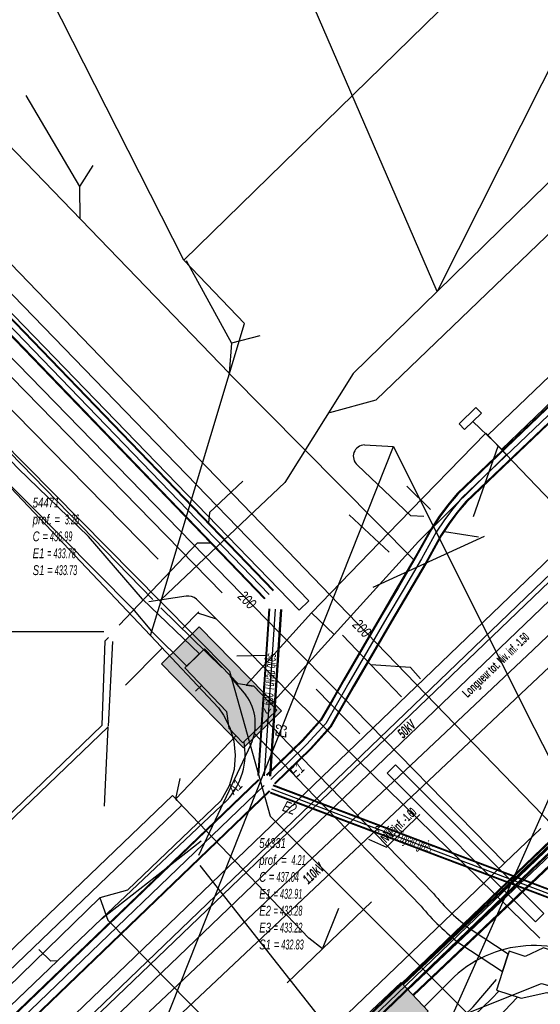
# Model space of a CAD drawing. Header units: metres. Extents: x 2695563 to 2696938, y 1260544 to 1262032.
# Tile 149 of 256: x 2696033 to 2696060, y 1261323 to 1261373. Entities that reach past the tile are written whole.
import ezdxf

# ---------------------------------------------------------------- set-up
doc = ezdxf.new("R2010")
doc.units = ezdxf.units.M
doc.header["$LTSCALE"] = 100
doc.linetypes.add('AUSGEZOGEN', pattern=[0])
for name, color, linetype in [('Eau portable_Cadastre des conduites_Conduite', 171, 'AUSGEZOGEN'), ('Eau potable_Cadastre des conduites_Conduite_Texte', 171, 'AUSGEZOGEN'), ('EU_Cadastre des conduites', 24, 'AUSGEZOGEN'), ('EU_Cadastre des conduites – Texte', 7, 'AUSGEZOGEN'), ('EU_Cadastre des conduites_Regard normalisé – Texte', 24, 'AUSGEZOGEN'), ('EU_Cadastre des conduites_Texte entrée-sortie', 24, 'AUSGEZOGEN'), ('Gaz_Cadastre des conduites_Conduite', 32, 'AUSGEZOGEN'), ('Gaz_Cadastre des conduites_Conduite_Texte', 32, 'AUSGEZOGEN'), ('Réseau électrique_Cadastre des conduite_Bord du tracé', 1, 'AUSGEZOGEN'), ('Réseau électrique_Cadastre des conduite_Ligne de repère', 1, 'AUSGEZOGEN'), ('Réseau électrique_Cadastre des conduite_Texte libre_Texte', 1, 'AUSGEZOGEN'), ('Réseau électrique_Cadastre des conduite_Tronçon de tracé', 1, 'AUSGEZOGEN'), ('Réseau électrique_Cadastre des conduite_Tronçon de tracé_Texte', 1, 'AUSGEZOGEN'), ('Réseau électrique_Cadastre des conduites_Ouvrage_Surface-Ligne-Point', 1, 'AUSGEZOGEN'), ('Réseau électrique_Point altimétrique_Texte', 7, 'AUSGEZOGEN'), ('TV_Cadastre des conduites_CONDUITE', 92, 'AUSGEZOGEN'), ('Télécommunications_SW_Cadastre des conduites_Bord du tracé', 94, 'AUSGEZOGEN'), ('Télécommunications_SW_Cadastre des conduites_Ouvrage', 94, 'AUSGEZOGEN')]:
    doc.layers.add(name, color=color, linetype=linetype)
doc.styles.add('ARIAL', font='arial.ttf')
doc.styles.add('ARIALNARROW', font='ARIALN.TTF')
pattern_1 = [(0, (2703955, 1269100), (4050, 4050), [4050, -4050]), (90, (2703955, 1269100), (-4050, 4050), [4050, -4050])]
pattern_2 = [(0, (2708005, 1273150), (6075, 6075), [6075, -6075]), (90, (2708005, 1273150), (-6075, 6075), [6075, -6075])]

# ---------------------------------------------------------------- blocks, each defined once
blk = doc.blocks.new('COMPLEXOBJECT_1606')
at = {"layer": 'Réseau électrique_Cadastre des conduite_Bord du tracé', "color": 1, "linetype": 'AUSGEZOGEN', "transparency": 33554687}
for points in [[(6053.296, 11328.537), (6047.418, 11334.606), (6044.757, 11337.378), (6044.108, 11336.755)], [(6044.108, 11336.755), (6046.77, 11333.981), (6052.661, 11327.9)], [(6054.647, 11325.99), (6056.82, 11324.559), (6057.112, 11325.445), (6055.211, 11326.696)]]:
    blk.add_lwpolyline(points, dxfattribs=at)
for centre, radius, start, end in [((6061.875, 11335.545), 11.077, 219.2422, 233.0151), ((6061.508, 11335.112), 11.414, 219.185, 233.0501)]:
    blk.add_arc(centre, radius, start, end, dxfattribs=at)
blk = doc.blocks.new('COMPLEXOBJECT_1911')
at = {"layer": 'Réseau électrique_Cadastre des conduite_Tronçon de tracé', "color": 1, "linetype": 'AUSGEZOGEN', "transparency": 33554687}
blk.add_lwpolyline([(6058.715, 11326.263), (6046.286, 11338.432), (6042.227, 11342.538), (6041.197, 11343.568)], dxfattribs=at)
blk.add_arc((6040.773, 11343.053), 0.667, 50.5114, 98.4404, dxfattribs=at)
blk = doc.blocks.new('COMPLEXOBJECT_1912')
at = {"layer": 'Réseau électrique_Cadastre des conduite_Tronçon de tracé', "color": 1, "linetype": 'AUSGEZOGEN', "transparency": 33554687}
blk.add_lwpolyline([(6052.798, 11347.771), (6052.143, 11347.805), (6049.416, 11350.403)], dxfattribs=at)
blk.add_arc((6049.78, 11350.85), 0.576, 90.3311, 230.7947, dxfattribs=at)
blk = doc.blocks.new('COMPLEXOBJECT_1927')
at = {"layer": 'Réseau électrique_Cadastre des conduite_Tronçon de tracé', "color": 1, "linetype": 'AUSGEZOGEN', "transparency": 33554687}
blk.add_lwpolyline([(6034.104, 11325.101), (6036.351, 11327.248), (6042.776, 11333.307)], dxfattribs=at)
blk.add_arc((6040.156, 11335.668), 3.527, 317.9782, 10.2172, dxfattribs=at)
blk = doc.blocks.new('COMPLEXOBJECT_2761')
at = {"layer": 'Télécommunications_SW_Cadastre des conduites_Bord du tracé', "color": 94, "linetype": 'AUSGEZOGEN', "transparency": 33554687}
blk.add_line((6052.811, 11322.767), (6053.947, 11323.885), dxfattribs=at)
blk.add_arc((6058.414, 11319.897), 5.988, 54.6541, 138.2371, dxfattribs=at)
blk = doc.blocks.new('COMPLEXOBJECT_2777')
at = {"layer": 'Télécommunications_SW_Cadastre des conduites_Bord du tracé', "color": 94, "linetype": 'AUSGEZOGEN', "transparency": 33554687}
for p, q in [((6042.902, 11339.64), (6043.72, 11338.67)), ((6043.973, 11336.145), (6041.307, 11330.482))]:
    blk.add_line(p, q, dxfattribs=at)
blk.add_arc((6041.727, 11337.195), 2.479, 334.9372, 36.5064, dxfattribs=at)

msp = doc.modelspace()

# ---------------------------------------------------------------- hatches: boundary and pattern name
at = {"layer": 'Réseau électrique_Cadastre des conduite_Bord du tracé', "lineweight": 18, "transparency": 33554687}
h = msp.add_hatch(dxfattribs=at)
h.set_pattern_fill('MUSTER', color=1, scale=6075, style=0, pattern_type=2)
h.set_pattern_definition(pattern_2)
h.paths.add_polyline_path([(2696016.311, 1261298.21), (2696026.109, 1261307.637), (2696033.402, 1261314.479), (2696040.582, 1261321.442), (2696060.183, 1261339.918), (2696067.426, 1261346.815), (2696068.442, 1261347.774), (2696074.701, 1261353.677), (2696081.909, 1261360.614), (2696089.549, 1261368.071), (2696096.752, 1261375.005), (2696104.308, 1261382.381), (2696103.456, 1261383.239), (2696095.92, 1261375.869), (2696088.714, 1261368.933), (2696081.074, 1261361.476), (2696073.873, 1261354.545), (2696067.604, 1261348.633), (2696066.6, 1261347.686), (2696059.358, 1261340.789), (2696039.753, 1261322.309), (2696032.573, 1261315.348), (2696025.283, 1261308.507), (2696015.479, 1261299.074)], flags=0)
h = msp.add_hatch(dxfattribs=at)
h.set_pattern_fill('MUSTER', color=1, scale=6075, style=0, pattern_type=2)
h.set_pattern_definition(pattern_2)
h.paths.add_polyline_path([(2696023.8, 1261309.667), (2696061.163, 1261345.558), (2696076.446, 1261360.008), (2696086.972, 1261370.1), (2696098.65, 1261381.501), (2696098.231, 1261381.93), (2696086.555, 1261370.531), (2696076.033, 1261360.442), (2696060.749, 1261345.993), (2696023.384, 1261310.1)], flags=0)
h = msp.add_hatch(dxfattribs=at)
h.set_pattern_fill('MUSTER', color=1, scale=6075, style=0, pattern_type=2)
h.set_pattern_definition(pattern_2)
h.paths.add_polyline_path([(2696024.432, 1261309.018), (2696066.494, 1261349.359), (2696075.025, 1261357.36), (2696087.005, 1261368.728), (2696099.61, 1261381.085), (2696099.12, 1261381.585), (2696086.519, 1261369.232), (2696074.544, 1261357.869), (2696066.012, 1261349.867), (2696023.948, 1261309.523)], flags=0)
h = msp.add_hatch(dxfattribs=at)
h.set_pattern_fill('MUSTER', color=1, scale=6075, style=0, pattern_type=2)
h.set_pattern_definition(pattern_2)
h.paths.add_polyline_path([(2696047.906, 1261343.29), (2696023.966, 1261368.001), (2696023.463, 1261367.514), (2696047.403, 1261342.802)], flags=0)
h = msp.add_hatch(dxfattribs=at)
h.set_pattern_fill('MUSTER', color=1, scale=6075, style=0, pattern_type=2)
h.set_pattern_definition(pattern_2)
h.paths.add_polyline_path([(2696017.474, 1261364.456), (2696021.052, 1261360.999), (2696031.541, 1261350.31), (2696038.914, 1261342.902), (2696039.871, 1261341.735), (2696041.688, 1261339.954), (2696042.32, 1261340.586), (2696039.41, 1261343.362), (2696036.663, 1261346.563), (2696033.077, 1261350.044), (2696020.858, 1261362.865), (2696018.266, 1261365.243)], flags=0)
h = msp.add_hatch(dxfattribs=at)
h.set_pattern_fill('MUSTER', color=1, scale=6075, style=0, pattern_type=2)
h.set_pattern_definition(pattern_2)
h.paths.add_polyline_path([(2696057.728, 1261351.013), (2696061.667, 1261354.788), (2696070.467, 1261363.196), (2696072.019, 1261364.702), (2696071.327, 1261365.424), (2696069.773, 1261363.916), (2696060.976, 1261355.51), (2696057.036, 1261351.735)], flags=0)
h = msp.add_hatch(dxfattribs=at)
h.set_pattern_fill('MUSTER', color=1, scale=6075, style=0, pattern_type=2)
h.set_pattern_definition(pattern_2)
h.paths.add_polyline_path([(2696049.192, 1261341.568), (2696053.506, 1261346.306), (2696057.987, 1261350.751), (2696056.927, 1261351.842), (2696052.501, 1261347.281), (2696048.049, 1261342.681)], flags=0)
h = msp.add_hatch(dxfattribs=at)
h.set_pattern_fill('MUSTER', color=1, scale=6075, style=0, pattern_type=2)
h.set_pattern_definition(pattern_2)
h.paths.add_polyline_path([(2696045.983, 1261338.007), (2696049.192, 1261341.568), (2696048.049, 1261342.681), (2696044.708, 1261338.983), (2696045.104, 1261338.923), (2696045.428, 1261338.587)], flags=0)
h = msp.add_hatch(dxfattribs=at)
h.set_pattern_fill('MUSTER', color=1, scale=6075, style=0, pattern_type=2)
h.set_pattern_definition(pattern_2)
h.paths.add_polyline_path([(2696045.078, 1261336.565), (2696047.74, 1261333.791), (2696053.631, 1261327.71), (2696053.688, 1261327.641), (2696053.745, 1261327.573), (2696053.802, 1261327.505), (2696053.86, 1261327.437), (2696053.919, 1261327.37), (2696053.978, 1261327.304), (2696054.038, 1261327.238), (2696054.098, 1261327.172), (2696054.159, 1261327.107), (2696054.22, 1261327.042), (2696054.282, 1261326.978), (2696054.344, 1261326.914), (2696054.407, 1261326.851), (2696054.47, 1261326.788), (2696054.534, 1261326.726), (2696054.598, 1261326.664), (2696054.663, 1261326.603), (2696054.728, 1261326.542), (2696054.794, 1261326.482), (2696054.86, 1261326.422), (2696054.927, 1261326.363), (2696054.994, 1261326.304), (2696055.061, 1261326.246), (2696055.129, 1261326.188), (2696055.197, 1261326.131), (2696055.266, 1261326.075), (2696055.336, 1261326.019), (2696055.405, 1261325.963), (2696055.475, 1261325.908), (2696055.546, 1261325.854), (2696055.617, 1261325.8), (2696057.79, 1261324.369), (2696058.082, 1261325.255), (2696056.181, 1261326.506), (2696056.113, 1261326.558), (2696056.045, 1261326.61), (2696055.977, 1261326.663), (2696055.91, 1261326.717), (2696055.843, 1261326.771), (2696055.777, 1261326.826), (2696055.711, 1261326.881), (2696055.645, 1261326.936), (2696055.58, 1261326.992), (2696055.516, 1261327.049), (2696055.451, 1261327.106), (2696055.388, 1261327.163), (2696055.324, 1261327.222), (2696055.262, 1261327.28), (2696055.199, 1261327.339), (2696055.137, 1261327.399), (2696055.076, 1261327.459), (2696055.015, 1261327.519), (2696054.954, 1261327.58), (2696054.894, 1261327.642), (2696054.835, 1261327.703), (2696054.776, 1261327.766), (2696054.717, 1261327.829), (2696054.659, 1261327.892), (2696054.601, 1261327.956), (2696054.544, 1261328.02), (2696054.487, 1261328.084), (2696054.431, 1261328.149), (2696054.376, 1261328.215), (2696054.321, 1261328.281), (2696054.266, 1261328.347), (2696048.388, 1261334.416), (2696045.727, 1261337.188)], flags=0)
h = msp.add_hatch(dxfattribs=at)
h.set_pattern_fill('MUSTER', color=1, scale=6075, style=0, pattern_type=2)
h.set_pattern_definition(pattern_2)
h.paths.add_polyline_path([(2696059.89, 1261327.325), (2696052.327, 1261334.915), (2696051.902, 1261334.492), (2696059.465, 1261326.902)], flags=0)
h = msp.add_hatch(dxfattribs=at)
h.set_pattern_fill('MUSTER', color=1, scale=6075, style=0, pattern_type=2)
h.set_pattern_definition(pattern_2)
h.paths.add_polyline_path([(2696004.213, 1261297.018), (2696016.882, 1261309.183), (2696025.835, 1261317.905), (2696041.426, 1261332.853), (2696040.942, 1261333.359), (2696025.349, 1261318.409), (2696016.395, 1261309.686), (2696003.729, 1261297.524)], flags=0)
h = msp.add_hatch(dxfattribs=at)
h.set_pattern_fill('MUSTER', color=1, scale=6075, style=0, pattern_type=2)
h.set_pattern_definition(pattern_2)
h.paths.add_polyline_path([(2696032.774, 1261298.24), (2696040.011, 1261305.142), (2696057.885, 1261322.359), (2696058.55, 1261323.065), (2696057.606, 1261323.376), (2696057.245, 1261322.992), (2696039.388, 1261305.792), (2696032.153, 1261298.891)], flags=0)
at = {"layer": 'Réseau électrique_Cadastre des conduites_Ouvrage_Surface-Ligne-Point', "lineweight": 18, "transparency": 33554687}
h = msp.add_hatch(dxfattribs=at)
h.set_pattern_fill('MUSTER', color=1, scale=2025, style=0, pattern_type=2)
h.set_pattern_definition([(0, (2699905, 1265050), (2025, 2025), [2025, -2025]), (90, (2699905, 1265050), (-2025, 2025), [2025, -2025])])
h.paths.add_polyline_path([(2696055.847, 1261352.02), (2696056.71, 1261352.854), (2696056.433, 1261353.142), (2696055.569, 1261352.308)], flags=0)
h = msp.add_hatch(dxfattribs=at)
h.set_pattern_fill('MUSTER', color=1, scale=4050, style=0, pattern_type=2)
h.set_pattern_definition(pattern_1)
h.paths.add_polyline_path([(2696044.536, 1261336.046), (2696046.269, 1261337.706), (2696045.104, 1261338.923), (2696044.294, 1261339.047), (2696042.589, 1261340.828), (2696041.578, 1261339.859), (2696043.701, 1261337.642), (2696043.823, 1261336.791)], flags=0)
h = msp.add_hatch(dxfattribs=at)
h.set_pattern_fill('MUSTER', color=1, scale=4050, style=0, pattern_type=2)
h.set_pattern_definition(pattern_1)
h.paths.add_polyline_path([(2696057.477, 1261323.418), (2696058.731, 1261323.005), (2696060.042, 1261323.31), (2696062.255, 1261322.58), (2696062.693, 1261323.91), (2696061.336, 1261324.357), (2696061.033, 1261325.194), (2696059.875, 1261325.576), (2696058.943, 1261325.146), (2696058.134, 1261325.413), (2696057.774, 1261324.321)], flags=0)
at = {"layer": 'Télécommunications_SW_Cadastre des conduites_Ouvrage', "transparency": 33554687}
for points in [[(2696040.383, 1261340.066), (2696044.579, 1261335.777), (2696046.509, 1261337.666), (2696042.313, 1261341.954)], [(2696048.979, 1261320.383), (2696050.35, 1261318.927), (2696053.992, 1261322.353), (2696052.621, 1261323.81)]]:
    msp.add_hatch(color=7, dxfattribs=at).paths.add_polyline_path(points)

# ---------------------------------------------------------------- linework, layer by layer
at = {"layer": 'Eau portable_Cadastre des conduites_Conduite', "color": 7, "linetype": 'AUSGEZOGEN', "transparency": 33554687}
msp.add_line((2696057.91, 1261329.915), (2696059.744, 1261331.671), dxfattribs=at)
for points in [[(2695993.656, 1261395.983), (2695993.825, 1261395.813), (2695996.7, 1261392.93), (2696019.884, 1261368.893), (2696020.618, 1261368.133), (2696020.871, 1261367.87), (2696023.183, 1261365.473), (2696023.394, 1261365.255), (2696024.125, 1261364.504), (2696046.39, 1261341.667), (2696049.872, 1261338.133)], [(2696057.91, 1261329.915), (2696057.085, 1261330.759), (2696050.233, 1261337.763), (2696050.033, 1261337.969), (2696049.872, 1261338.133)], [(2696029.768, 1261302.867), (2696030.374, 1261303.461), (2696030.588, 1261303.671), (2696030.886, 1261303.963), (2696031.733, 1261304.779), (2696040.051, 1261312.796), (2696056.445, 1261328.51), (2696057.91, 1261329.915)]]:
    msp.add_lwpolyline(points, dxfattribs=at)
at = {"layer": 'EU_Cadastre des conduites', "linetype": 'AUSGEZOGEN', "transparency": 33554687}
for p, q in [((2696093.852, 1261385.447), (2696055.479, 1261348.761)), ((2696093.866, 1261385.432), (2696055.494, 1261348.747)), ((2696093.88, 1261385.417), (2696055.509, 1261348.734)), ((2696094.266, 1261385.013), (2696055.917, 1261348.35)), ((2696094.28, 1261384.998), (2696055.932, 1261348.337)), ((2696094.294, 1261384.983), (2696055.947, 1261348.323)), ((2696018.773, 1261372.144), (2696046.093, 1261343.812)), ((2696018.788, 1261372.158), (2696046.108, 1261343.826)), ((2696018.326, 1261371.714), (2696045.646, 1261343.382)), ((2696018.341, 1261371.728), (2696045.661, 1261343.396)), ((2696018.356, 1261371.742), (2696045.676, 1261343.41)), ((2696018.758, 1261372.13), (2696046.078, 1261343.798)), ((2696055.479, 1261348.761), (2696054.996, 1261348.186)), ((2696055.494, 1261348.747), (2696055.012, 1261348.173)), ((2696055.509, 1261348.734), (2696055.028, 1261348.161)), ((2696054.996, 1261348.186), (2696054.559, 1261347.6)), ((2696055.012, 1261348.173), (2696054.576, 1261347.588)), ((2696055.028, 1261348.161), (2696054.593, 1261347.577)), ((2696055.917, 1261348.35), (2696055.466, 1261347.813)), ((2696055.932, 1261348.337), (2696055.482, 1261347.801)), ((2696055.947, 1261348.323), (2696055.498, 1261347.788)), ((2696054.559, 1261347.6), (2696054.122, 1261346.949)), ((2696054.576, 1261347.588), (2696054.14, 1261346.938)), ((2696054.593, 1261347.577), (2696054.157, 1261346.928)), ((2696055.466, 1261347.813), (2696055.049, 1261347.253)), ((2696055.482, 1261347.801), (2696055.066, 1261347.242)), ((2696055.498, 1261347.788), (2696055.083, 1261347.23)), ((2696055.049, 1261347.253), (2696054.635, 1261346.636)), ((2696055.066, 1261347.242), (2696054.652, 1261346.626)), ((2696055.083, 1261347.23), (2696054.67, 1261346.615)), ((2696054.122, 1261346.949), (2696053.366, 1261345.579)), ((2696054.14, 1261346.938), (2696053.384, 1261345.569)), ((2696054.157, 1261346.928), (2696053.402, 1261345.559)), ((2696054.635, 1261346.636), (2696053.888, 1261345.283)), ((2696054.652, 1261346.626), (2696053.906, 1261345.273)), ((2696054.67, 1261346.615), (2696053.924, 1261345.263)), ((2696053.366, 1261345.579), (2696052.436, 1261343.992)), ((2696053.384, 1261345.569), (2696052.453, 1261343.982)), ((2696053.402, 1261345.559), (2696052.471, 1261343.972)), ((2696053.888, 1261345.283), (2696052.953, 1261343.688)), ((2696053.906, 1261345.273), (2696052.971, 1261343.678)), ((2696053.924, 1261345.263), (2696052.988, 1261343.668)), ((2696052.436, 1261343.992), (2696051.61, 1261342.589)), ((2696052.453, 1261343.982), (2696051.627, 1261342.579)), ((2696052.471, 1261343.972), (2696051.645, 1261342.568)), ((2696052.953, 1261343.688), (2696052.127, 1261342.286)), ((2696052.971, 1261343.678), (2696052.145, 1261342.275)), ((2696052.988, 1261343.668), (2696052.162, 1261342.265)), ((2696045.865, 1261342.878), (2696045.304, 1261334.381)), ((2696045.886, 1261342.877), (2696045.325, 1261334.38)), ((2696045.906, 1261342.875), (2696045.345, 1261334.378)), ((2696046.464, 1261342.839), (2696045.903, 1261334.342)), ((2696046.484, 1261342.837), (2696045.923, 1261334.34)), ((2696046.505, 1261342.836), (2696045.944, 1261334.339)), ((2696051.61, 1261342.589), (2696050.639, 1261340.922)), ((2696051.627, 1261342.579), (2696050.657, 1261340.912)), ((2696051.645, 1261342.568), (2696050.674, 1261340.902)), ((2696052.127, 1261342.286), (2696051.158, 1261340.62)), ((2696052.145, 1261342.275), (2696051.175, 1261340.61)), ((2696052.162, 1261342.265), (2696051.193, 1261340.6)), ((2696050.639, 1261340.922), (2696049.67, 1261339.259)), ((2696050.657, 1261340.912), (2696049.687, 1261339.249)), ((2696050.674, 1261340.902), (2696049.705, 1261339.239)), ((2696051.158, 1261340.62), (2696050.189, 1261338.959)), ((2696051.175, 1261340.61), (2696050.207, 1261338.949)), ((2696051.193, 1261340.6), (2696050.224, 1261338.939)), ((2696049.67, 1261339.259), (2696049.088, 1261338.242)), ((2696049.687, 1261339.249), (2696049.105, 1261338.232)), ((2696049.705, 1261339.239), (2696049.123, 1261338.222)), ((2696050.189, 1261338.959), (2696049.609, 1261337.944)), ((2696050.207, 1261338.949), (2696049.627, 1261337.934)), ((2696050.224, 1261338.939), (2696049.644, 1261337.924)), ((2696049.088, 1261338.242), (2696048.506, 1261337.22)), ((2696049.105, 1261338.232), (2696048.522, 1261337.208)), ((2696049.123, 1261338.222), (2696048.539, 1261337.196)), ((2696049.609, 1261337.944), (2696048.995, 1261336.866)), ((2696049.627, 1261337.934), (2696049.012, 1261336.854)), ((2696049.644, 1261337.924), (2696049.028, 1261336.842)), ((2696048.506, 1261337.22), (2696047.562, 1261336.171)), ((2696048.522, 1261337.208), (2696047.577, 1261336.157)), ((2696048.539, 1261337.196), (2696047.592, 1261336.143)), ((2696048.995, 1261336.866), (2696047.994, 1261335.755)), ((2696049.012, 1261336.854), (2696048.009, 1261335.741)), ((2696049.028, 1261336.842), (2696048.024, 1261335.727)), ((2696047.562, 1261336.171), (2696045.737, 1261334.4)), ((2696047.577, 1261336.157), (2696045.751, 1261334.385)), ((2696047.592, 1261336.143), (2696045.765, 1261334.371)), ((2696047.994, 1261335.755), (2696046.155, 1261333.969)), ((2696048.009, 1261335.741), (2696046.169, 1261333.955)), ((2696048.024, 1261335.727), (2696046.183, 1261333.94)), ((2696045.329, 1261334.174), (2696014.28, 1261304.324)), ((2696045.344, 1261334.159), (2696014.294, 1261304.309)), ((2696045.358, 1261334.144), (2696014.308, 1261304.293)), ((2696045.884, 1261333.598), (2696014.818, 1261303.731)), ((2696045.898, 1261333.583), (2696014.832, 1261303.715)), ((2696045.913, 1261333.568), (2696014.846, 1261303.7)), ((2696062.98, 1261327.033), (2696045.946, 1261333.469)), ((2696062.987, 1261327.052), (2696045.953, 1261333.488)), ((2696062.994, 1261327.071), (2696045.96, 1261333.507)), ((2696063.122, 1261327.407), (2696046.088, 1261333.843)), ((2696063.129, 1261327.426), (2696046.095, 1261333.862)), ((2696063.136, 1261327.445), (2696046.102, 1261333.881))]:
    msp.add_line(p, q, dxfattribs=at)
at = {"layer": 'EU_Cadastre des conduites', "color": 255, "transparency": 33554687}
for p, q in [((2696094.073, 1261385.215), (2696055.713, 1261348.542)), ((2696018.557, 1261371.936), (2696045.877, 1261343.604)), ((2696055.713, 1261348.542), (2696055.247, 1261347.987)), ((2696055.247, 1261347.987), (2696054.821, 1261347.415)), ((2696054.821, 1261347.415), (2696054.396, 1261346.782)), ((2696054.396, 1261346.782), (2696053.645, 1261345.421)), ((2696053.645, 1261345.421), (2696052.712, 1261343.83)), ((2696052.712, 1261343.83), (2696051.886, 1261342.427)), ((2696046.185, 1261342.857), (2696045.624, 1261334.36)), ((2696051.886, 1261342.427), (2696050.916, 1261340.761)), ((2696050.916, 1261340.761), (2696049.947, 1261339.099)), ((2696049.947, 1261339.099), (2696049.366, 1261338.083)), ((2696049.366, 1261338.083), (2696048.767, 1261337.031)), ((2696048.767, 1261337.031), (2696047.793, 1261335.949)), ((2696047.793, 1261335.949), (2696045.96, 1261334.17)), ((2696045.621, 1261333.871), (2696014.563, 1261304.012)), ((2696063.058, 1261327.239), (2696046.024, 1261333.675))]:
    msp.add_line(p, q, dxfattribs=at)
at = {"layer": 'EU_Cadastre des conduites', "color": 24, "linetype": 'AUSGEZOGEN', "transparency": 33554687}
for p, q in [((2696016.333, 1261383.325), (2696043.842, 1261354.898)), ((2696033.474, 1261369.069), (2696036.206, 1261364.416)), ((2696036.891, 1261365.498), (2696036.206, 1261364.416)), ((2696036.206, 1261364.416), (2696036.217, 1261362.773)), ((2696041.646, 1261360.646), (2696043.954, 1261356.432)), ((2696045.405, 1261356.801), (2696043.954, 1261356.432)), ((2696043.954, 1261356.432), (2696043.842, 1261354.898)), ((2696043.818, 1261354.898), (2696053.281, 1261345.354)), ((2696051.185, 1261343.975), (2696056.859, 1261346.584)), ((2696056.557, 1261346.535), (2696054.822, 1261346.806)), ((2696037.676, 1261336.888), (2696037.897, 1261341.206)), ((2696044.238, 1261340.475), (2696045.742, 1261340.513)), ((2696029.516, 1261329.032), (2696037.667, 1261336.852)), ((2696037.475, 1261332.817), (2696037.669, 1261336.846))]:
    msp.add_line(p, q, dxfattribs=at)
for points in [[(2696044.533, 1261349.394), (2696042.831, 1261347.791), (2696042.782, 1261347.26)], [(2696011.653, 1261347.591), (2696016.952, 1261347.648), (2696022.593, 1261341.725), (2696037.437, 1261341.725)], [(2696038.224, 1261342.048), (2696042.222, 1261346.252), (2696042.903, 1261346.252)], [(2696029.332, 1261329.208), (2696037.352, 1261336.936), (2696037.511, 1261341.241), (2696037.679, 1261341.41)]]:
    msp.add_lwpolyline(points, dxfattribs=at)
at = {"layer": 'Gaz_Cadastre des conduites_Conduite', "linetype": 'AUSGEZOGEN', "transparency": 33554687}
for p, q in [((2696060.674, 1261331.492), (2696058.945, 1261329.831)), ((2696060.691, 1261331.474), (2696058.962, 1261329.813)), ((2696060.709, 1261331.456), (2696058.98, 1261329.795)), ((2696060.951, 1261331.204), (2696059.222, 1261329.543)), ((2696060.969, 1261331.186), (2696059.24, 1261329.525)), ((2696060.986, 1261331.168), (2696059.257, 1261329.507)), ((2696058.945, 1261329.831), (2696035.143, 1261306.965)), ((2696058.962, 1261329.813), (2696035.16, 1261306.947)), ((2696058.98, 1261329.795), (2696035.178, 1261306.929)), ((2696059.222, 1261329.543), (2696035.42, 1261306.677)), ((2696059.24, 1261329.525), (2696035.438, 1261306.659)), ((2696059.257, 1261329.507), (2696035.455, 1261306.641))]:
    msp.add_line(p, q, dxfattribs=at)
at = {"layer": 'Gaz_Cadastre des conduites_Conduite', "color": 255, "linetype": 'AUSGEZOGEN', "transparency": 33554687}
for p, q in [((2696060.83, 1261331.33), (2696059.101, 1261329.669)), ((2696059.101, 1261329.669), (2696035.299, 1261306.803))]:
    msp.add_line(p, q, dxfattribs=at)
at = {"layer": 'Gaz_Cadastre des conduites_Conduite', "color": 32, "linetype": 'AUSGEZOGEN', "transparency": 33554687}
for points in [[(2696026.174, 1261367.238), (2696026.755, 1261366.634), (2696046.81, 1261345.83)], [(2696046.81, 1261345.83), (2696049.878, 1261342.657), (2696060.83, 1261331.33)]]:
    msp.add_lwpolyline(points, dxfattribs=at)
at = {"layer": 'Réseau électrique_Cadastre des conduite_Bord du tracé', "color": 1, "linetype": 'AUSGEZOGEN', "transparency": 33554687}
msp.add_lwpolyline([(2696040.582, 1261321.442), (2696060.183, 1261339.918), (2696067.426, 1261346.815), (2696068.442, 1261347.774), (2696074.701, 1261353.677), (2696081.909, 1261360.614), (2696089.549, 1261368.071), (2696096.752, 1261375.005), (2696104.308, 1261382.381), (2696103.456, 1261383.239), (2696095.92, 1261375.869), (2696088.714, 1261368.933), (2696081.074, 1261361.476), (2696073.873, 1261354.545), (2696067.604, 1261348.633), (2696066.6, 1261347.686), (2696059.358, 1261340.789), (2696039.753, 1261322.309)], dxfattribs=at)
for points in [[(2696023.8, 1261309.667), (2696061.163, 1261345.558), (2696076.446, 1261360.008), (2696086.972, 1261370.1), (2696098.65, 1261381.501), (2696098.231, 1261381.93), (2696086.555, 1261370.531), (2696076.033, 1261360.442), (2696060.749, 1261345.993), (2696023.384, 1261310.1), (2696023.8, 1261309.667)], [(2696024.432, 1261309.018), (2696066.494, 1261349.359), (2696075.025, 1261357.36), (2696087.005, 1261368.728), (2696099.61, 1261381.085), (2696099.12, 1261381.585), (2696086.519, 1261369.232), (2696074.544, 1261357.869), (2696066.012, 1261349.867), (2696023.948, 1261309.523), (2696024.432, 1261309.018)], [(2696047.906, 1261343.29), (2696023.966, 1261368.001), (2696023.463, 1261367.514), (2696047.403, 1261342.802), (2696047.906, 1261343.29)], [(2696017.474, 1261364.456), (2696021.052, 1261360.999), (2696031.541, 1261350.31), (2696038.914, 1261342.902), (2696039.871, 1261341.735), (2696041.688, 1261339.954), (2696042.32, 1261340.586), (2696039.41, 1261343.362), (2696036.663, 1261346.563), (2696033.077, 1261350.044), (2696020.858, 1261362.865), (2696018.266, 1261365.243), (2696017.474, 1261364.456)], [(2696057.728, 1261351.013), (2696061.667, 1261354.788), (2696070.467, 1261363.196), (2696072.019, 1261364.702), (2696071.327, 1261365.424), (2696069.773, 1261363.916), (2696060.976, 1261355.51), (2696057.036, 1261351.735), (2696057.728, 1261351.013)], [(2696049.192, 1261341.568), (2696053.506, 1261346.306), (2696057.987, 1261350.751), (2696056.927, 1261351.842), (2696052.501, 1261347.281), (2696048.049, 1261342.681), (2696049.192, 1261341.568)], [(2696045.983, 1261338.007), (2696049.192, 1261341.568), (2696048.049, 1261342.681), (2696044.708, 1261338.983), (2696045.104, 1261338.923), (2696045.428, 1261338.587), (2696045.983, 1261338.007)], [(2696059.89, 1261327.325), (2696052.327, 1261334.915), (2696051.902, 1261334.492), (2696059.465, 1261326.902), (2696059.89, 1261327.325)], [(2696004.213, 1261297.018), (2696016.882, 1261309.183), (2696025.835, 1261317.905), (2696041.426, 1261332.853), (2696040.942, 1261333.359), (2696025.349, 1261318.409), (2696016.395, 1261309.686), (2696003.729, 1261297.524), (2696004.213, 1261297.018)], [(2696032.774, 1261298.24), (2696040.011, 1261305.142), (2696057.885, 1261322.359), (2696058.55, 1261323.065), (2696057.606, 1261323.376), (2696057.245, 1261322.992), (2696039.388, 1261305.792), (2696032.153, 1261298.891), (2696032.774, 1261298.24)]]:
    msp.add_lwpolyline(points, close=True, dxfattribs=at)
at = {"layer": 'Réseau électrique_Cadastre des conduite_Ligne de repère', "color": 7, "linetype": 'AUSGEZOGEN', "transparency": 33554687}
msp.add_lwpolyline([(2696050.942, 1261331.132), (2696051.864, 1261330.722), (2696053.574, 1261332.381)], dxfattribs=at)
at = {"layer": 'Réseau électrique_Cadastre des conduite_Tronçon de tracé', "color": 1, "linetype": 'AUSGEZOGEN', "transparency": 33554687}
for p, q in [((2696040.215, 1261345.407), (2695995.988, 1261390.468)), ((2696043.486, 1261343.699), (2696030.552, 1261356.926)), ((2696057.382, 1261351.374), (2696056.279, 1261352.437)), ((2696050.747, 1261351.236), (2696052.223, 1261351.157)), ((2696052.223, 1261351.157), (2696058.994, 1261337.612)), ((2696056.309, 1261347.583), (2696057.558, 1261351.178)), ((2696057.558, 1261351.178), (2696057.382, 1261351.374)), ((2696054.115, 1261347.939), (2696052.9, 1261349.135)), ((2696052.003, 1261345.76), (2696049.968, 1261347.669)), ((2696041.645, 1261343.523), (2696039.736, 1261343.234)), ((2696041.439, 1261341.861), (2696042.291, 1261342.727)), ((2696043.197, 1261342.348), (2696042.24, 1261342.661)), ((2696038.556, 1261338.989), (2696040.429, 1261340.871)), ((2696042.127, 1261338.683), (2696042.428, 1261338.971)), ((2696050.504, 1261336.492), (2696048.274, 1261338.776)), ((2696041.114, 1261333.178), (2696044.19, 1261336.408)), ((2696041.114, 1261333.178), (2696041.334, 1261334.219)), ((2696041.184, 1261333.106), (2696041.114, 1261333.178)), ((2696037.321, 1261327.058), (2696042.413, 1261331.035)), ((2696048.605, 1261325.53), (2696051.094, 1261327.92)), ((2696034.734, 1261324.899), (2696034.133, 1261325.5)), ((2696035.074, 1261324.911), (2696034.734, 1261324.899))]:
    msp.add_line(p, q, dxfattribs=at)
for points in [[(2696066.585, 1261341.54), (2696061.856, 1261346.701), (2696057.558, 1261351.178)], [(2696052.625, 1261338.395), (2696051.066, 1261340.026), (2696049.616, 1261341.53)], [(2696053.604, 1261339.301), (2696053.097, 1261339.881), (2696051.066, 1261340.026)], [(2696048.605, 1261325.53), (2696047.905, 1261326.082), (2696041.184, 1261333.106)], [(2696046.802, 1261323.799), (2696048.605, 1261325.53), (2696049.434, 1261327.597)], [(2696012.751, 1261305.158), (2696015.237, 1261305.946), (2696018.157, 1261308.726), (2696035.074, 1261324.911)], [(2696031.908, 1261299.142), (2696056.286, 1261322.566), (2696057.478, 1261323.968)]]:
    msp.add_lwpolyline(points, dxfattribs=at)
at = {"layer": 'Réseau électrique_Cadastre des conduites_Ouvrage_Surface-Ligne-Point', "color": 1, "linetype": 'AUSGEZOGEN', "transparency": 33554687}
for p, q in [((2696038.042, 1261315.459), (2696052.223, 1261351.157)), ((2696058.994, 1261337.612), (2696060.667, 1261334.335)), ((2696060.667, 1261334.335), (2696046.672, 1261302.96))]:
    msp.add_line(p, q, dxfattribs=at)
for points in [[(2696055.847, 1261352.02), (2696056.71, 1261352.854), (2696056.433, 1261353.142), (2696055.569, 1261352.308), (2696055.847, 1261352.02)], [(2696044.536, 1261336.046), (2696046.269, 1261337.706), (2696045.104, 1261338.923), (2696044.294, 1261339.047), (2696042.589, 1261340.828), (2696041.578, 1261339.859), (2696043.701, 1261337.642), (2696043.823, 1261336.791), (2696044.536, 1261336.046)], [(2696057.477, 1261323.418), (2696058.731, 1261323.005), (2696060.042, 1261323.31), (2696062.255, 1261322.58), (2696062.693, 1261323.91), (2696061.336, 1261324.357), (2696061.033, 1261325.194), (2696059.875, 1261325.576), (2696058.943, 1261325.146), (2696058.134, 1261325.413), (2696057.774, 1261324.321), (2696057.477, 1261323.418)]]:
    msp.add_lwpolyline(points, close=True, dxfattribs=at)
at = {"layer": 'TV_Cadastre des conduites_CONDUITE', "color": 92, "linetype": 'AUSGEZOGEN', "transparency": 33554687}
for q in [(2696027.454, 1261388.368), (2696058.22, 1261376.986)]:
    msp.add_line((2696041.532, 1261360.668), q, dxfattribs=at)
for points in [[(2695954.521, 1261432.817), (2695982.78, 1261401.523), (2696040.347, 1261343.241), (2696043.85, 1261339.695), (2696045.936, 1261332.298), (2696055.988, 1261322.246), (2696059.781, 1261323.763), (2696065.092, 1261322.246), (2696142.093, 1261264.021), (2696182.3, 1261233.107), (2696188.748, 1261226.788), (2696191.783, 1261223.814), (2696284.336, 1261154.968), (2696287.921, 1261155.02)], [(2695976.882, 1261392.756), (2695980.551, 1261395.144), (2695981.874, 1261395.616), (2695983.414, 1261395.873), (2695984.974, 1261395.839), (2695986.501, 1261395.516), (2695987.941, 1261394.914), (2695988.95, 1261394.28), (2695989.859, 1261393.51), (2696001.572, 1261381.376), (2696017.554, 1261365.052), (2696039.827, 1261341.512)], [(2696039.827, 1261341.512), (2696040.347, 1261343.241), (2696044.618, 1261357.441), (2696041.532, 1261360.668)], [(2696039.827, 1261341.512), (2696043.295, 1261337.821), (2696043.549, 1261337.46), (2696043.874, 1261336.816), (2696044.076, 1261336.123), (2696044.15, 1261335.404), (2696044.091, 1261334.685), (2696043.845, 1261333.843), (2696043.42, 1261333.077), (2696038.645, 1261328.521), (2696037.234, 1261328.133)], [(2696023.87, 1261316.723), (2696026.479, 1261317.649), (2696037.234, 1261328.133)], [(2696037.234, 1261328.133), (2696037.65, 1261326.988), (2696051.105, 1261313.326)]]:
    msp.add_lwpolyline(points, dxfattribs=at)
at = {"layer": 'Télécommunications_SW_Cadastre des conduites_Bord du tracé', "color": 94, "linetype": 'AUSGEZOGEN', "transparency": 33554687}
for p, q in [((2696054.456, 1261359.075), (2696033.85, 1261406.57)), ((2696068.37, 1261386.73), (2696054.456, 1261359.075)), ((2696054.456, 1261359.075), (2696073.03, 1261377.264)), ((2696023.968, 1261359.756), (2696039.94, 1261343.355)), ((2696040.358, 1261342.924), (2696043.461, 1261339.885)), ((2696042.335, 1261329.785), (2696049.421, 1261320.798))]:
    msp.add_line(p, q, dxfattribs=at)
at = {"layer": 'Télécommunications_SW_Cadastre des conduites_Bord du tracé', "linetype": 'AUSGEZOGEN', "transparency": 33554687}
for p, q in [((2696109.584, 1261377.621), (2696052.689, 1261323.736)), ((2696109.601, 1261377.602), (2696052.706, 1261323.717)), ((2696109.619, 1261377.584), (2696052.724, 1261323.699)), ((2696110.099, 1261377.076), (2696053.204, 1261323.191)), ((2696110.117, 1261377.058), (2696053.222, 1261323.173)), ((2696110.134, 1261377.039), (2696053.239, 1261323.154))]:
    msp.add_line(p, q, dxfattribs=at)
at = {"layer": 'Télécommunications_SW_Cadastre des conduites_Bord du tracé', "color": 255, "transparency": 33554687}
msp.add_line((2696109.859, 1261377.33), (2696052.964, 1261323.445), dxfattribs=at)
at = {"layer": 'Télécommunications_SW_Cadastre des conduites_Bord du tracé', "color": 94, "linetype": 'AUSGEZOGEN', "transparency": 33554687}
for points in [[(2696048.98, 1261352.898), (2696051.346, 1261353.532), (2696076.934, 1261378.15)], [(2696054.456, 1261359.075), (2696050.169, 1261354.877), (2696046.679, 1261349.315), (2696040.368, 1261343.347)]]:
    msp.add_lwpolyline(points, dxfattribs=at)
at = {"layer": 'Télécommunications_SW_Cadastre des conduites_Ouvrage', "color": 94, "transparency": 33554687}
for points in [[(2696040.383, 1261340.066), (2696044.579, 1261335.777), (2696046.509, 1261337.666), (2696042.313, 1261341.954), (2696040.383, 1261340.066)], [(2696048.979, 1261320.383), (2696050.35, 1261318.927), (2696053.992, 1261322.353), (2696052.621, 1261323.81), (2696048.979, 1261320.383)]]:
    msp.add_lwpolyline(points, close=True, dxfattribs=at)

# ---------------------------------------------------------------- block references
at = {"layer": 'Réseau électrique_Cadastre des conduite_Bord du tracé', "color": 1, "linetype": 'AUSGEZOGEN', "lineweight": -3, "transparency": 33554687}
msp.add_blockref('COMPLEXOBJECT_1606', (2690000.97, 1249999.81), dxfattribs=at)
at = {"layer": 'Réseau électrique_Cadastre des conduite_Tronçon de tracé', "color": 1, "linetype": 'AUSGEZOGEN', "lineweight": -3, "transparency": 33554687}
for name in ['COMPLEXOBJECT_1912', 'COMPLEXOBJECT_1911', 'COMPLEXOBJECT_1927']:
    msp.add_blockref(name, (2690000.97, 1249999.81), dxfattribs=at)
at = {"layer": 'Télécommunications_SW_Cadastre des conduites_Bord du tracé', "color": 94, "linetype": 'AUSGEZOGEN', "lineweight": -3, "transparency": 33554687}
for name in ['COMPLEXOBJECT_2777', 'COMPLEXOBJECT_2761']:
    msp.add_blockref(name, (2690000.97, 1249999.81), dxfattribs=at)

# ---------------------------------------------------------------- texts
at = {"layer": 'Eau potable_Cadastre des conduites_Conduite_Texte', "color": 7, "transparency": 33554687, "insert": (2696044.757, 1261343.334), "char_height": 0.55426, "width": 1.10633, "attachment_point": 5, "rotation": 314.2728, "style": 'ARIAL'}
msp.add_mtext('\\A1;{\\fArial|i1|b0;\\H0.554263;\\W0.700000;\\C7;200}\\P', dxfattribs=at)
at = {"layer": 'EU_Cadastre des conduites – Texte', "color": 24, "transparency": 33554687, "char_height": 0.55705, "width": 6, "attachment_point": 5, "style": 'ARIAL'}
for s, insert, rotation in [('\\A1;{\\fArial|b0|i1|c0|p34;\\W0.7;< \\W0.49;600 Tuyau grès}', (2696045.943, 1261339.041), 86.3217), ('\\A1;{\\fArial|b0|i1|c0|p34;\\W0.7;< \\W0.49;400 Tuyau grès}', (2696052.71, 1261331.144), 339.3027)]:
    msp.add_mtext(s, dxfattribs=dict(at, insert=insert, rotation=rotation))
at = {"layer": 'EU_Cadastre des conduites_Regard normalisé – Texte', "color": 24, "transparency": 33554687, "char_height": 0.50641, "attachment_point": 1, "line_spacing_factor": 1.024096, "style": 'ARIAL'}
for s, insert, width in [('\\A1;{\\fArial|b0|i1|c0|p34;\\W0.69427;54471}\\P{\\fArial|b0|i1|c0|p34;\\H0.99721x;\\W0.69427;prof. = \\W0.48599; 3.26}\\P{\\fArial|b0|i1|c0|p34;\\H0.99721x;\\W0.69427;C =\\W0.48599; 436.99}\\P{\\fArial|b0|i1|c0|p34;\\H0.99721x;\\W0.69427;E1 \\W0.48599;= 433.78}\\P{\\fArial|b0|i1|c0|p34;\\H0.99721x;\\W0.69427;S1 =\\W0.48599; 433.73}', (2696033.815, 1261348.554), 2.8337), ('\\A1;{\\fArial|b0|i1|c0|p34;\\W0.69396;54331}\\P{\\fArial|b0|i1|c0|p34;\\H0.99721x;\\W0.69396;prof. = \\W0.48577; 4.21}\\P{\\fArial|b0|i1|c0|p34;\\H0.99721x;\\W0.69396;C =\\W0.48577; 437.04}\\P{\\fArial|b0|i1|c0|p34;\\H0.99721x;\\W0.69396;E1 \\W0.48577;= 432.91}\\P{\\fArial|b0|i1|c0|p34;\\H0.99721x;\\W0.69396;E2 \\W0.48577;= 433.28}\\P{\\fArial|b0|i1|c0|p34;\\H0.99721x;\\W0.69396;E3 \\W0.48577;= 433.22}\\P{\\fArial|b0|i1|c0|p34;\\H0.99721x;\\W0.69396;S1 =\\W0.48577; 432.83}', (2696045.374, 1261331.179), 2.8324)]:
    msp.add_mtext(s, dxfattribs=dict(at, insert=insert, width=width))
at = {"layer": 'EU_Cadastre des conduites_Texte entrée-sortie', "color": 24, "transparency": 33554687, "char_height": 0.55705, "attachment_point": 7, "style": 'ARIAL'}
for s, insert, width, rotation in [('\\A1;{\\fArial|i1|b0;\\H0.557054;\\W0.700000;\\C24;E3}\\P', (2696046.754, 1261336.29), 0.86376, 86.2227), ('\\A1;{\\fArial|i1|b0;\\H0.557054;\\W0.700000;\\C24;E1}\\P', (2696047.256, 1261334.222), 0.85544, 43.7436), ('\\A1;{\\fArial|i1|b0;\\H0.557054;\\W0.700000;\\C24;A1}\\P', (2696044.094, 1261333.37), 0.85544, 43.8723), ('\\A1;{\\fArial|i1|b0;\\H0.557054;\\W0.700000;\\C24;E2}\\P', (2696046.515, 1261332.584), 0.86376, 339.3018)]:
    msp.add_mtext(s, dxfattribs=dict(at, insert=insert, width=width, rotation=rotation))
at = {"layer": 'Gaz_Cadastre des conduites_Conduite_Texte', "color": 32, "transparency": 33554687, "insert": (2696050.618, 1261341.883), "char_height": 0.55825, "width": 1.11429, "attachment_point": 5, "rotation": 314.0361, "style": 'ARIAL'}
msp.add_mtext('\\A1;{\\fArial|i1|b0;\\H0.558250;\\W0.700000;\\C32;200}\\P', dxfattribs=at)
at = {"layer": 'Réseau électrique_Cadastre des conduite_Texte libre_Texte', "color": 1, "transparency": 33554687, "insert": (2696052.549, 1261336.415), "char_height": 0.5075, "width": 12, "attachment_point": 4, "rotation": 43.9074, "style": 'ARIALNARROW'}
msp.add_mtext('\\A1;{\\fArial Narrow|i1|b1;\\H0.507500;\\W0.700000;\\C1;50kV}\\P', dxfattribs=at)
at = {"layer": 'Réseau électrique_Cadastre des conduite_Tronçon de tracé_Texte', "color": 1, "transparency": 33554687, "insert": (2696048.141, 1261329.385), "char_height": 0.5075, "width": 1.34542, "attachment_point": 5, "rotation": 43.3071, "style": 'ARIALNARROW'}
msp.add_mtext('\\A1;{\\fArial Narrow|i1|b1;\\H0.507500;\\W0.700000;\\C1;110kV}\\P', dxfattribs=at)
at = {"layer": 'Réseau électrique_Point altimétrique_Texte', "color": 1, "transparency": 33554687, "char_height": 0.45675, "width": 6, "attachment_point": 4, "style": 'ARIALNARROW'}
for s, insert, rotation in [('\\A1;{\\fArial Narrow|b1|i0|c0|p34;\\W0.7;Longue\\W0.49;ur t\\W0.7;ot.\\W0.49; Niv. inf. -1.50}', (2696055.896, 1261338.429), 43.8201), ('\\A1;{\\fArial Narrow|b1|i0|c0|p34;\\H1x;\\W0.7;Niv. inf. \\W0.49;-1.60}', (2696051.692, 1261331.071), 44.0847)]:
    msp.add_mtext(s, dxfattribs=dict(at, insert=insert, rotation=rotation))

doc.saveas('drawing.dxf')
